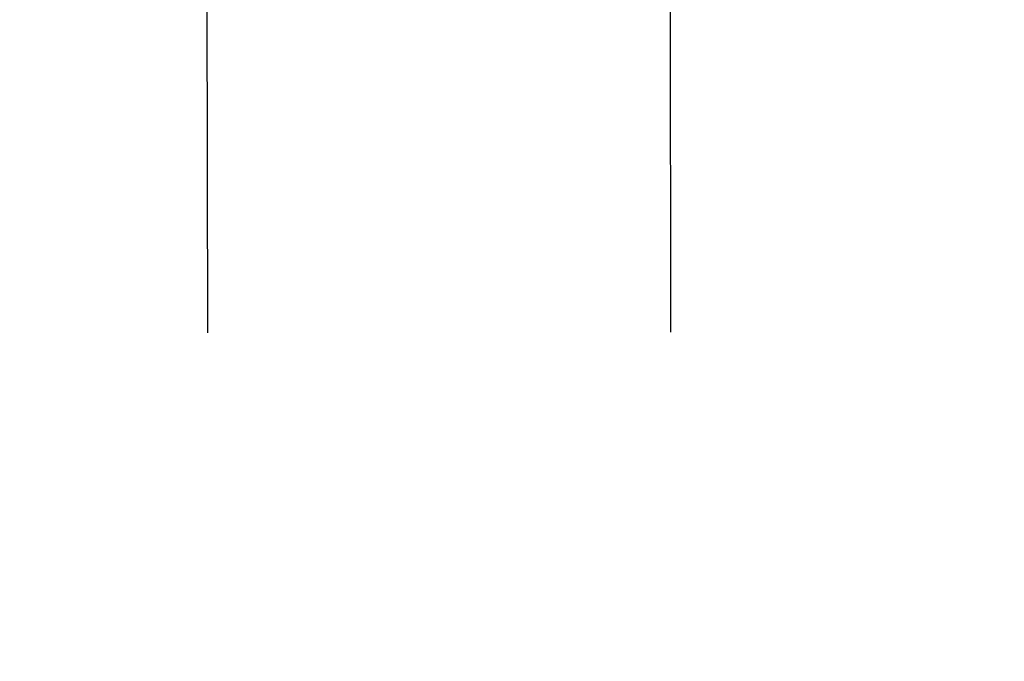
# Model space of a CAD drawing. Header units: inches. Extents: x 0 to 212, y 0 to 138.
# Tile 23 of 43: x 93.989 to 95.318, y 76.628 to 77.493. Entities that reach past the tile are written whole.
import ezdxf

# ---------------------------------------------------------------- set-up
doc = ezdxf.new("R2010")
doc.units = ezdxf.units.IN
doc.header["$LTSCALE"] = 11.6875
doc.header["$MEASUREMENT"] = 0
doc.linetypes.add('HIDDEN', pattern=[0.2, 0.1, -0.1])
doc.layers.get('0').update_dxf_attribs({"linetype": 'CONTINUOUS'})
doc.layers.add('02___PRT_ALL_AXES', color=7, linetype='CONTINUOUS')
doc.layers.add('DIMENSIONS', color=7, linetype='CONTINUOUS')
doc.styles.get("Standard").update_dxf_attribs({"font": 'txt', "width": 0.8})
doc.dimstyles.new('DIMSTYLE_1', dxfattribs={"dimtxt": 0.9375, "dimasz": 1.25, "dimexe": 0.09, "dimexo": 0.07, "dimgap": 0.0375, "dimtad": 0, "dimtih": 1, "dimtoh": 1, "dimzin": 4, "dimdsep": 46, "dimtxsty": 'Standard', "dimblk": '_FILLED', "dimblk1": '_FILLED', "dimblk2": '_FILLED', "dimcen": 0.09, "dimadec": 0, "dimazin": 0, "dimtfac": 1, "dimtofl": 0, "dimtmove": 0, "dimatfit": 3, "dimldrblk": '_FILLED', "dimfxl": 0, "dimtolj": 1, "dimtzin": 4, "dimarcsym": 0})

# ---------------------------------------------------------------- blocks, each defined once
blk = doc.blocks.new('_FILLED')
at = {"color": 0, "linetype": 'ByBlock'}
blk.add_solid([(0, 0), (-1, 0.2), (-1, -0.2)], dxfattribs=at)
blk = doc.blocks.new('*D13')
at = {"layer": 'DIMENSIONS', "color": 2, "linetype": 'Continuous'}
for p, q in [((93.7869, 61.202), (91.2869, 61.202)), ((97.4119, 61.202), (99.9734, 61.202))]:
    blk.add_line(p, q, dxfattribs=at)
at = {"layer": 'DIMENSIONS', "color": 2, "linetype": 'Continuous', "xscale": 1.25, "yscale": 1.25, "zscale": 1.25}
blk.add_blockref('_FILLED', (93.7869, 61.202), dxfattribs=at)
at = {"layer": 'DIMENSIONS', "color": 2, "linetype": 'Continuous', "xscale": 1.25, "yscale": 1.25, "zscale": 1.25, "rotation": 180}
blk.add_blockref('_FILLED', (97.4119, 61.202), dxfattribs=at)
at = {"layer": 'DIMENSIONS', "color": 2, "linetype": 'Continuous', "insert": (100.4422, 61.6707), "char_height": 0.9375, "width": 3, "attachment_point": 1, "line_spacing_factor": 0.9}
blk.add_mtext('3.63', dxfattribs=at)

msp = doc.modelspace()

# ---------------------------------------------------------------- linework, layer by layer
at = {"layer": '02___PRT_ALL_AXES', "color": 8, "linetype": 'HIDDEN'}
for p, q in [((94.2876, 49.0207), (94.2403, 78.5206)), ((94.9126, 49.0217), (94.8653, 78.5216))]:
    msp.add_line(p, q, dxfattribs=at)

# ---------------------------------------------------------------- dimensions: what is measured, and where the dimension line sits
at = {"layer": 'DIMENSIONS', "color": 2, "linetype": 'Continuous'}
dim = msp.add_linear_dim(base=(97.4118683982, 61.2019676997), p1=(93.7868683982, 49.20895479), p2=(97.4118683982, 79.45995479), dimstyle='DIMSTYLE_1', dxfattribs=at)
dim.commit()
dim.dimension.update_dxf_attribs({"geometry": '*D13', "text_midpoint": (101.9421665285, 61.2019676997), "dimtype": 160})

doc.saveas('drawing.dxf')
